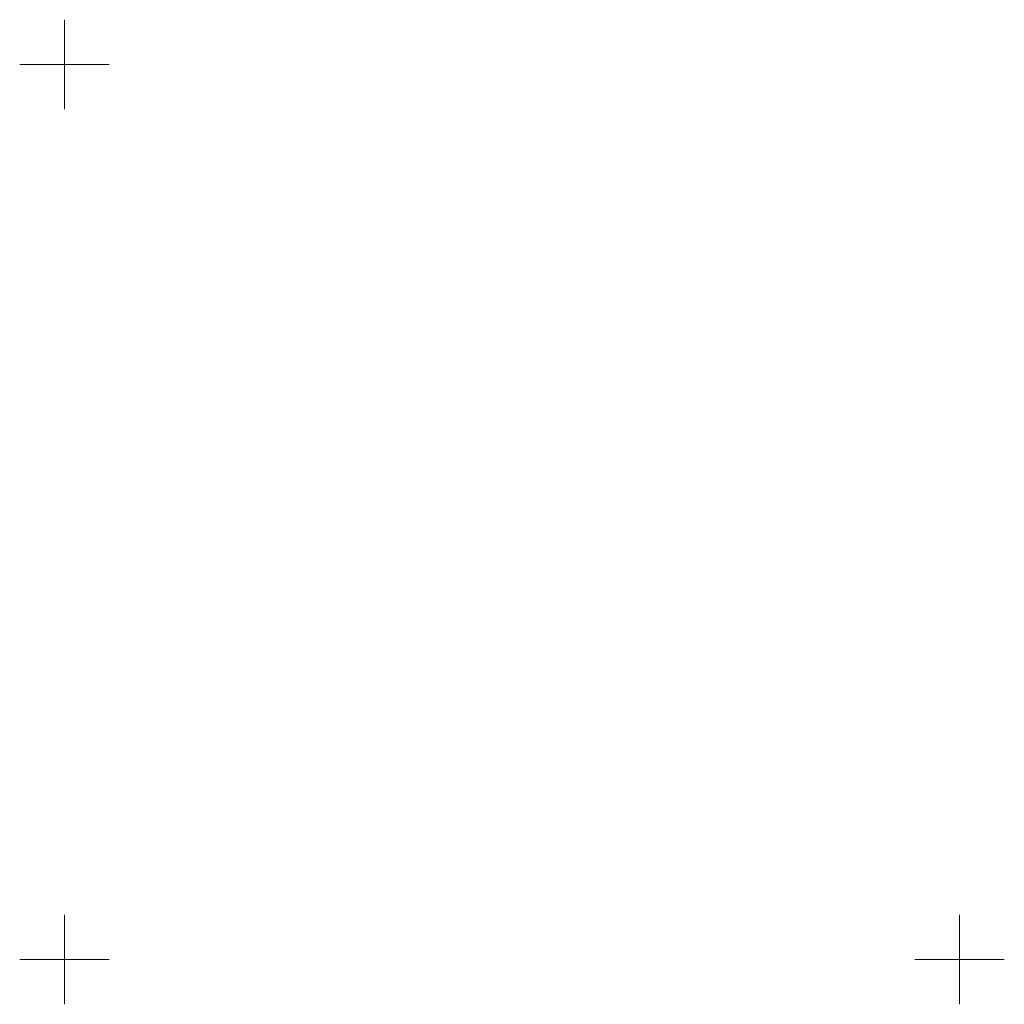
# Model space of a CAD drawing. Extents: x 6456700 to 6518119, y 5963420 to 5980059.
# Tile 227 of 256: x 6512566 to 6512621, y 5966347 to 5966402. Entities that reach past the tile are written whole.
import ezdxf

# ---------------------------------------------------------------- set-up
doc = ezdxf.new("R2010")
doc.units = 0
doc.header["$MEASUREMENT"] = 0
doc.layers.get('0').update_dxf_attribs({"color": 2, "linetype": 'CONTINUOUS', "lineweight": 5})
doc.layers.add('siatka_krzyrzy', color=7, linetype='CONTINUOUS', lineweight=18)

# ---------------------------------------------------------------- blocks, each defined once
blk = doc.blocks.new('mdcp_nowa')
at = {"layer": 'siatka_krzyrzy', "linetype": 'Continuous', "lineweight": 18, "flags": 128}
for points in [[(6495300, 5982847.5), (6495300, 5982852.5)], [(6495297.5, 5982850), (6495302.5, 5982850)], [(6495300, 5982797.5), (6495300, 5982802.5)], [(6495350, 5982797.5), (6495350, 5982802.5)], [(6495297.5, 5982800), (6495302.5, 5982800)], [(6495347.5, 5982800), (6495352.5, 5982800)]]:
    blk.add_lwpolyline(points, dxfattribs=at)

msp = doc.modelspace()

# ---------------------------------------------------------------- block references
at = {"linetype": 'ByBlock'}
msp.add_blockref('mdcp_nowa', (17268.786, -16450.998), dxfattribs=at)

doc.saveas('drawing.dxf')
